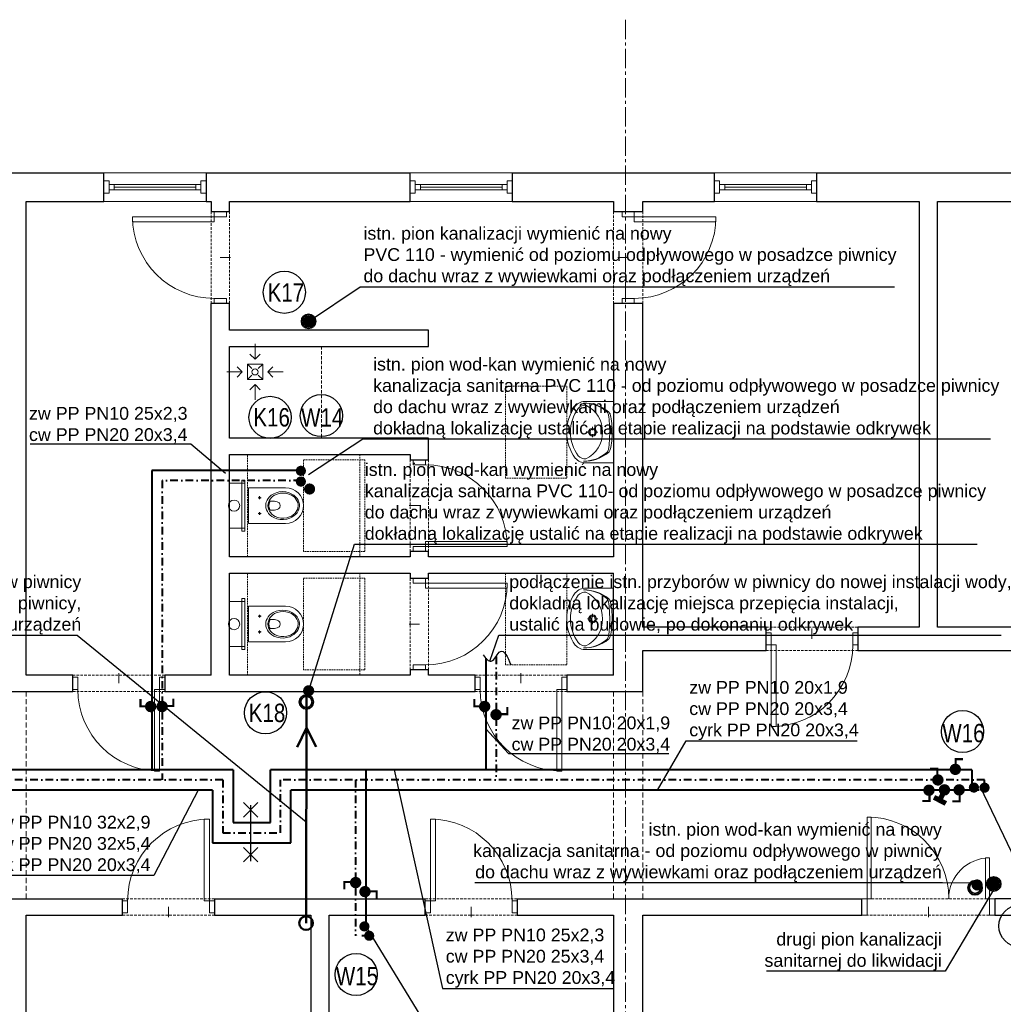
# Model space of a CAD drawing. Header units: millimetres. Extents: x -291747 to 77132, y 46721 to 203932.
# Tile 106 of 110: x 71672 to 72636, y 101167 to 102131. Entities that reach past the tile are written whole.
import ezdxf
from ezdxf.lldxf.tags import DXFTag

# ---------------------------------------------------------------- set-up
doc = ezdxf.new("R2010")
doc.units = ezdxf.units.MM
doc.header["$MEASUREMENT"] = 0
for name, pattern in [('DASHDOT', [1, 0.5, -0.25, 0, -0.25]), ('DIVIDE', [1.25, 0.5, -0.25, 0, -0.25, 0, -0.25]), ('xreff_LSN_szatnie_PW_rzuty_14$0$CENTER2', [28.575, 19.05, -3.175, 3.175, -3.175]), ('xreff_LSN_szatnie_PW_rzuty_14$0$DASHED', [19.05, 12.7, -6.35]), ('xreff_LSN_szatnie_PW_rzuty_14$0$HIDDEN2', [4.7625, 3.175, -1.5875])]:
    doc.linetypes.add(name, pattern=pattern)
doc.layers.get('0').update_dxf_attribs({"lineweight": 9})
doc.layers.get('Defpoints').update_dxf_attribs({"lineweight": 9})
for name, color, linetype, lineweight in [('FL-xref', 250, 'Continuous', 9), ('FL_Ciepła_woda-do odbiorników', 1, 'DASHDOT', 40), ('FL_cyrk nowa', 6, 'CYRK', 40), ('FL_ks_nad posadzka', 12, 'Continuous', 50), ('FL_ks_pod stropem', 190, 'Continuous', 50), ('FL_opisy_kanaliza', 1, 'Continuous', 25), ('FL_opisy_woda', 7, 'Continuous', 25), ('FL_ppoż', 4, 'DIVIDE', 40), ('FL_Zimna_woda-do odbiorników', 5, 'SOLID', 40), ('Kanalizacja', 24, 'Continuous', 35), ('xreff_LSN_szatnie_PW_rzuty_14$0$A drzwi płytowe', 252, 'Continuous', 9), ('xreff_LSN_szatnie_PW_rzuty_14$0$A widok wyżej', 252, 'xreff_LSN_szatnie_PW_rzuty_14$0$DASHED', 9), ('xreff_LSN_szatnie_PW_rzuty_14$0$A wyposazenie sanitarne', 8, 'Continuous', 9), ('xreff_LSN_szatnie_PW_rzuty_14$0$A-Glaz', 8, 'Continuous', 9), ('xreff_LSN_szatnie_PW_rzuty_14$0$A-Wall', 252, 'Continuous', 9), ('xreff_LSN_szatnie_PW_rzuty_14$0$S-Grid-Iden', 8, 'xreff_LSN_szatnie_PW_rzuty_14$0$CENTER2', 9)]:
    doc.layers.add(name, color=color, linetype=linetype, lineweight=lineweight)
doc.styles.add('$RECOVER_150828101252-21', font='txt')
doc.styles.get("Standard").update_dxf_attribs({"font": 'arial.ttf'})
doc.linetypes.add('CYRK', pattern='A,15,-4.6,["S",$RECOVER_150828101252-21,S=2.5,R=90,X=-0.8,Y=-1.3],-1', length=20.6)
tags = doc.linetypes.add('SOLID', pattern=[10, 10, 0]).pattern_tags.tags
tags[6:7] = [DXFTag(74, 4), DXFTag(75, 0), DXFTag(340, '0'), DXFTag(46, 0.0), DXFTag(50, 0.0), DXFTag(44, 0.0), DXFTag(45, 0.0)]
tags[4:5] = [DXFTag(74, 4), DXFTag(75, 0), DXFTag(340, '0'), DXFTag(46, 0.0), DXFTag(50, 0.0), DXFTag(44, 0.0), DXFTag(45, 0.0)]
doc.dimstyles.get("Standard").update_dxf_attribs({"dimtxt": 0.18, "dimasz": 0.18, "dimexe": 0.18, "dimexo": 0.0625, "dimgap": 0.09, "dimtad": 0, "dimtih": 1, "dimtoh": 1, "dimdec": 4, "dimzin": 0, "dimdsep": 46, "dimtxsty": 'Standard', "dimcen": 0.09, "dimadec": 0, "dimazin": 0, "dimtfac": 1, "dimtdec": 4, "dimtofl": 0, "dimtmove": 0, "dimatfit": 3, "dimfxl": 1, "dimtolj": 1, "dimtzin": 0, "dimarcsym": 0})

# ---------------------------------------------------------------- blocks, each defined once
blk = doc.blocks.new('xreff_LSN_szatnie_PW_rzuty_14$0$umywalka 60x45')
at = {"color": 0, "lineweight": -2, "ltscale": 0.15}
for p, q in [((-30, 0), (30, 0)), ((-30, 0), (-30, -26.7)), ((9.45, 0), (-9.45, 0)), ((30, 0), (30, -26.7)), ((-0.01, -15.32), (-0.01, -18.52)), ((-1.86, -20.37), (-5.07, -20.37)), ((-0.01, -22.22), (-0.01, -25.42)), ((5.04, -20.37), (1.84, -20.37))]:
    blk.add_line(p, q, dxfattribs=at)
at = {"ltscale": 0.15}
blk.add_lwpolyline([(-26.31, -26.95, 0.236063), (-23.21, -34.38, 0.329715), (23.21, -34.38, 0.236063), (26.31, -26.95, 0.623035)], format="xyb", close=True, dxfattribs=at)
blk.add_lwpolyline([(-30, -26.7, 0.239105), (-25.52, -37.28, 0.331406), (25.52, -37.28, 0.239105), (30, -26.7)], format="xyb", dxfattribs=at)
at = {"color": 0, "lineweight": -2, "ltscale": 0.15}
for radius in [3.89, 2.78]:
    blk.add_circle((-0.01, -20.37), radius, dxfattribs=at)
for centre, radius, start, end in [((9.28, -28.68), 37.74, 140.66478, 180.90725), ((5.44, -28.88), 33.9, 138.52449, 180.67671), ((-16.21, -9.73), 5, 97.83045, 138.52449), ((-16.04, -7.93), 5, 102.69402, 140.66478), ((-0.64, -76.32), 75.1, 89.48972, 102.69402), ((0.57, -131.79), 128.2, 90.24498, 97.83045), ((0.57, -76.32), 75.1, 77.22851, 90.43281), ((-0.72, -131.79), 128.2, 82.09208, 89.67755), ((16.23, -9.76), 5, 41.39803, 82.09208), ((16.06, -7.95), 5, 39.25775, 77.22851), ((-9.28, -28.67), 37.74, 359.01528, 39.25775), ((-5.45, -28.87), 33.9, 359.24582, 41.39804)]:
    blk.add_arc(centre, radius, start, end, dxfattribs=at)
at = {"layer": 'Defpoints', "linetype": 'xreff_LSN_szatnie_PW_rzuty_14$0$HIDDEN2', "ltscale": 0.5}
blk.add_lwpolyline([(-45, -45.56), (45, -45.56), (45, -105.56), (-45, -105.56)], close=True, dxfattribs=at)
blk = doc.blocks.new('xreff_LSN_szatnie_PW_rzuty_14$0$miska ustepowa')
at = {"ltscale": 0.15}
for points in [[(22, 2.5), (22, 17.5), (-22, 17.5), (-22, 2.5)], [(-25, 2.5), (-25, 5.5), (25, 5.5), (25, 2.5)], [(-22, 2.5), (-22, 5.5), (-25, 5.5), (-25, 2.5)], [(22, 2.5), (22, 5.5), (25, 5.5), (25, 2.5)]]:
    blk.add_lwpolyline(points, close=True, dxfattribs=at)
blk.add_lwpolyline([(-17.5, -37.5), (-17.5, -1), (17.5, -1), (17.5, -37.5, -1)], format="xyb", close=True, dxfattribs=at)
at = {"ltscale": 0.15, "elevation": 0}
for points in [[(-9.15, -12), (-6.35, -12)], [(-7.75, -13.4), (-7.75, -10.6)], [(9.15, -12), (6.35, -12)], [(7.75, -13.4), (7.75, -10.6)]]:
    blk.add_lwpolyline(points, dxfattribs=at)
at = {"ltscale": 0.15}
for points in [[(0, -51, 0), (1.34, -50.92, 0), (3.32, -50.49, 0), (5.23, -49.73, 0), (7.04, -48.64, 0), (8.69, -47.25, 0), (10.14, -45.58, 0), (11.37, -43.66, 0), (12.63, -40.81, 0), (13.42, -37.71, 0), (13.69, -34.5, 0), (13.42, -31.29, 0), (12.63, -28.19, 0), (11.37, -25.34, 0), (10.14, -23.42, 0), (8.69, -21.75, 0), (7.04, -20.36, 0), (5.23, -19.27, 0), (3.32, -18.51, 0), (2, -18.19, 0), (0.67, -18.02, 0), (-0.67, -18.02, 0), (-2, -18.19, 0), (-3.97, -18.73, 0), (-5.85, -19.6, 0), (-7.6, -20.79, 0), (-9.2, -22.28, 0), (-10.58, -24.03, 0), (-11.73, -26.02, 0), (-12.88, -28.95, 0), (-13.54, -32.08, 0), (-13.67, -35.31, 0), (-13.27, -38.5, 0), (-12.36, -41.55, 0), (-11.37, -43.66, 0), (-10.14, -45.58, 0), (-8.69, -47.25, 0), (-7.04, -48.64, 0), (-5.23, -49.73, 0), (-3.32, -50.49, 0), (-2, -50.82, 0), (-0.67, -50.98, 0)], [(0, -49.72, 0), (1.2, -49.65, 0), (2.99, -49.27, 0), (4.7, -48.58, 0), (6.32, -47.6, 0), (7.81, -46.36, 0), (9.12, -44.86, 0), (10.22, -43.14, 0), (11.36, -40.58, 0), (12.06, -37.81, 0), (12.31, -34.93, 0), (12.06, -32.05, 0), (11.36, -29.27, 0), (10.22, -26.71, 0), (9.12, -24.99, 0), (7.81, -23.49, 0), (6.32, -22.25, 0), (4.7, -21.27, 0), (2.99, -20.59, 0), (1.8, -20.3, 0), (0.6, -20.15, 0), (-0.6, -20.15, 0), (-1.8, -20.3, 0), (-3.57, -20.78, 0), (-5.26, -21.57, 0), (-6.84, -22.64, 0), (-8.27, -23.97, 0), (-9.51, -25.54, 0), (-10.55, -27.32, 0), (-11.58, -29.95, 0), (-12.17, -32.76, 0), (-12.29, -35.65, 0), (-11.93, -38.52, 0), (-11.11, -41.25, 0), (-10.22, -43.14, 0), (-9.12, -44.86, 0), (-7.81, -46.36, 0), (-6.32, -47.6, 0), (-4.7, -48.58, 0), (-2.98, -49.27, 0), (-1.8, -49.56, 0), (-0.6, -49.7, 0)]]:
    blk.add_polyline3d(points, close=True, dxfattribs=at)
for points in [[(-3.84, -21.91, 0), (-3.98, -21.98, 0), (-4.1, -22.07, 0), (-4.2, -22.18, 0), (-4.29, -22.3, 0), (-4.36, -22.44, 0), (-4.42, -22.59, 0), (-4.45, -22.76, 0), (-4.46, -22.93, 0)], [(0, -32.03, 0), (-0.57, -31.99, 0), (-1.15, -31.86, 0), (-1.71, -31.64, 0), (-2.26, -31.32, 0), (-2.64, -31.01, 0), (-3, -30.63, 0), (-3.43, -29.99, 0), (-3.79, -29.2, 0), (-4.13, -27.92, 0), (-4.31, -26.66, 0), (-4.42, -25.16, 0), (-4.45, -23.87, 0), (-4.46, -22.93, 0)], [(-3.84, -21.91, 0), (-3.37, -21.72, 0), (-2.9, -21.55, 0), (-2.42, -21.41, 0), (-1.94, -21.29, 0), (-1.46, -21.2, 0), (-0.97, -21.14, 0), (-0.49, -21.1, 0), (0, -21.08, 0)], [(3.84, -21.91, 0), (3.37, -21.72, 0), (2.9, -21.55, 0), (2.42, -21.41, 0), (1.94, -21.29, 0), (1.46, -21.2, 0), (0.97, -21.14, 0), (0.49, -21.1, 0), (0, -21.08, 0)], [(0, -32.03, 0), (0.57, -31.99, 0), (1.15, -31.86, 0), (1.71, -31.64, 0), (2.26, -31.32, 0), (2.64, -31.01, 0), (3, -30.63, 0), (3.43, -29.99, 0), (3.79, -29.2, 0), (4.13, -27.92, 0), (4.31, -26.66, 0), (4.42, -25.16, 0), (4.45, -23.87, 0), (4.46, -22.93, 0)], [(3.84, -21.91, 0), (3.98, -21.98, 0), (4.1, -22.07, 0), (4.2, -22.18, 0), (4.29, -22.3, 0), (4.36, -22.44, 0), (4.42, -22.59, 0), (4.45, -22.76, 0), (4.46, -22.93, 0)]]:
    blk.add_polyline3d(points, dxfattribs=at)
for centre, radius in [((0, 13), 5.5), ((-7.75, -12, 0), 0.75), ((7.75, -12, 0), 0.75)]:
    blk.add_circle(centre, radius, dxfattribs=at)
at = {"layer": 'Defpoints', "linetype": 'xreff_LSN_szatnie_PW_rzuty_14$0$HIDDEN2', "ltscale": 0.5}
for points in [[(-50, 0), (50, 0), (50, -110), (-50, -110)], [(-45, -55), (45, -55), (45, -115), (-45, -115)]]:
    blk.add_lwpolyline(points, close=True, dxfattribs=at)
blk = doc.blocks.new('xreff_LSN_szatnie_PW_rzuty_14$0$kratka podlogowa')
at = {"linetype": 'ByBlock'}
for points in [[(0, 27.5), (0, 12.5)], [(-5, 17.5), (0, 12.5), (5, 17.5)], [(-17.5, 5), (-12.5, 0), (-17.5, -5)], [(-7.5, 7.5), (-3.18, 3.18)], [(3.18, 3.18), (7.5, 7.5)], [(17.5, 5), (12.5, 0), (17.5, -5)], [(-27.5, 0), (-12.5, 0)], [(-7.5, -7.5), (-3.18, -3.18)], [(3.18, -3.18), (7.5, -7.5)], [(27.5, 0), (12.5, 0)], [(-5, -17.5), (0, -12.5), (5, -17.5)], [(0, -27.5), (0, -12.5)]]:
    blk.add_lwpolyline(points, dxfattribs=at)
blk.add_lwpolyline([(-7.5, -7.5), (-7.5, 7.5), (7.5, 7.5), (7.5, -7.5)], close=True, dxfattribs=at)
blk.add_circle((0, 0), 3, dxfattribs=at)
blk = doc.blocks.new('xreff_LSN_szatnie_PW_rzuty_14$0$środek')
blk.add_line((0, 0), (0, -10))
blk = doc.blocks.new('xreff_LSN_szatnie_PW_rzuty_14')
at = {"layer": 'xreff_LSN_szatnie_PW_rzuty_14$0$A drzwi płytowe', "linetype": 'Continuous', "lineweight": 9}
for points in [[(71862.68, 101938.22), (71862.68, 101933.22), (71782.68, 101933.22), (71782.68, 101938.22)], [(72274.18, 101938.22), (72274.18, 101933.22), (72354.18, 101933.22), (72354.18, 101938.22)], [(72069.68, 101615.22), (72069.68, 101620.22), (72149.68, 101620.22), (72149.68, 101615.22)], [(72069.68, 101579.22), (72069.68, 101574.22), (72149.68, 101574.22), (72149.68, 101579.22)], [(72408.18, 101518.72), (72413.18, 101518.72), (72413.18, 101438.72), (72408.18, 101438.72)], [(71809.18, 101475.22), (71804.18, 101475.22), (71804.18, 101395.22), (71809.18, 101395.22)], [(72203.18, 101475.22), (72198.18, 101475.22), (72198.18, 101395.22), (72203.18, 101395.22)], [(71857.93, 101268.22), (71852.93, 101268.22), (71852.93, 101348.22), (71857.93, 101348.22)], [(72074.43, 101268.22), (72079.43, 101268.22), (72079.43, 101348.22), (72074.43, 101348.22)], [(72502.18, 101270.22), (72506.18, 101270.22), (72506.18, 101350.22), (72502.18, 101350.22)], [(72622.18, 101310.22), (72618.18, 101310.22), (72618.18, 101270.22), (72622.18, 101270.22)]]:
    blk.add_lwpolyline(points, close=True, dxfattribs=at)
at = {"layer": 'xreff_LSN_szatnie_PW_rzuty_14$0$A drzwi płytowe', "linetype": 'Continuous', "lineweight": 9, "ltscale": 0.2}
for points in [[(71874.68, 101938.22), (71874.68, 101943.22), (71862.68, 101943.22), (71862.68, 101938.22)], [(72262.18, 101938.22), (72262.18, 101943.22), (72274.18, 101943.22), (72274.18, 101938.22)], [(71874.68, 101858.22), (71874.68, 101853.22), (71862.68, 101853.22), (71862.68, 101858.22)], [(72262.18, 101858.22), (72262.18, 101853.22), (72274.18, 101853.22), (72274.18, 101858.22)], [(72057.68, 101695.22), (72057.68, 101700.22), (72069.68, 101700.22), (72069.68, 101695.22)], [(72057.68, 101615.22), (72057.68, 101610.22), (72069.68, 101610.22), (72069.68, 101615.22)], [(72057.68, 101579.22), (72057.68, 101584.22), (72069.68, 101584.22), (72069.68, 101579.22)], [(72408.18, 101530.72), (72403.18, 101530.72), (72403.18, 101518.72), (72408.18, 101518.72)], [(72488.18, 101530.72), (72493.18, 101530.72), (72493.18, 101518.72), (72488.18, 101518.72)], [(72057.68, 101499.22), (72057.68, 101494.22), (72069.68, 101494.22), (72069.68, 101499.22)], [(71729.18, 101487.22), (71724.18, 101487.22), (71724.18, 101475.22), (71729.18, 101475.22)], [(71809.18, 101487.22), (71814.18, 101487.22), (71814.18, 101475.22), (71809.18, 101475.22)], [(72123.18, 101487.22), (72118.18, 101487.22), (72118.18, 101475.22), (72123.18, 101475.22)], [(72203.18, 101487.22), (72208.18, 101487.22), (72208.18, 101475.22), (72203.18, 101475.22)], [(72502.18, 101254.22), (72497.18, 101254.22), (72497.18, 101270.22), (72502.18, 101270.22)], [(72622.18, 101254.22), (72627.18, 101254.22), (72627.18, 101270.22), (72622.18, 101270.22)], [(71777.93, 101256.22), (71772.93, 101256.22), (71772.93, 101268.22), (71777.93, 101268.22)], [(71857.93, 101256.22), (71862.93, 101256.22), (71862.93, 101268.22), (71857.93, 101268.22)], [(72074.43, 101256.22), (72069.43, 101256.22), (72069.43, 101268.22), (72074.43, 101268.22)], [(72154.43, 101256.22), (72159.43, 101256.22), (72159.43, 101268.22), (72154.43, 101268.22)]]:
    blk.add_lwpolyline(points, close=True, dxfattribs=at)
at = {"layer": 'xreff_LSN_szatnie_PW_rzuty_14$0$A drzwi płytowe', "linetype": 'Continuous', "lineweight": 9, "ltscale": 0.2, "extrusion": (0, 0, -1)}
for centre, radius, start, end in [((-71862.68, 101938.22), 80, 270, 0), ((-72069.68, 101615.22), 80, 90, 180), ((-72408.18, 101518.72), 80, 180, 270), ((-71857.93, 101268.22), 80, 0, 90), ((-72622.18, 101270.22), 40, 0, 90)]:
    blk.add_arc(centre, radius, start, end, dxfattribs=at)
at = {"layer": 'xreff_LSN_szatnie_PW_rzuty_14$0$A drzwi płytowe', "linetype": 'Continuous', "lineweight": 9, "ltscale": 0.2}
for centre, start, end in [((72274.18, 101938.22), 270, 0), ((72069.68, 101579.22), 270, 0), ((71809.18, 101475.22), 180, 270), ((72203.18, 101475.22), 180, 270), ((72074.43, 101268.22), 0, 90), ((72502.18, 101270.22), 0, 90)]:
    blk.add_arc(centre, 80, start, end, dxfattribs=at)
at = {"layer": 'xreff_LSN_szatnie_PW_rzuty_14$0$A widok wyżej', "linetype": 'xreff_LSN_szatnie_PW_rzuty_14$0$DASHED', "lineweight": 9, "ltscale": 0.2}
for p, q in [((71854.68, 101981.22), (71754.68, 101981.22)), ((72154.68, 101981.22), (72054.68, 101981.22)), ((72452.68, 101981.22), (72352.68, 101981.22)), ((71754.68, 101953.22), (71854.68, 101953.22)), ((72054.68, 101953.22), (72154.68, 101953.22)), ((72352.68, 101953.22), (72452.68, 101953.22)), ((71859.68, 101943.22), (71859.68, 101853.22)), ((71877.68, 101853.22), (71877.68, 101943.22)), ((72253.68, 101943.22), (72253.68, 101853.22)), ((72282.68, 101853.22), (72282.68, 101943.22)), ((72054.68, 101700.22), (72054.68, 101610.22)), ((72072.68, 101610.22), (72072.68, 101700.22)), ((72054.68, 101584.22), (72054.68, 101494.22)), ((72072.68, 101494.22), (72072.68, 101584.22)), ((72493.18, 101536.22), (72403.18, 101536.22)), ((72403.18, 101513.22), (72493.18, 101513.22)), ((71814.18, 101489.22), (71724.18, 101489.22)), ((72208.18, 101489.22), (72118.18, 101489.22)), ((71724.18, 101473.22), (71814.18, 101473.22)), ((72118.18, 101473.22), (72208.18, 101473.22)), ((71862.93, 101270.22), (71772.93, 101270.22)), ((72159.43, 101270.22), (72069.43, 101270.22)), ((72627.18, 101270.22), (72497.18, 101270.22)), ((71772.93, 101254.22), (71862.93, 101254.22)), ((72069.43, 101254.22), (72159.43, 101254.22)), ((72497.18, 101254.22), (72627.18, 101254.22))]:
    blk.add_line(p, q, dxfattribs=at)
at = {"layer": 'xreff_LSN_szatnie_PW_rzuty_14$0$A widok wyżej', "ltscale": 0.4}
for points in [[(71678.68, 101270.22), (71678.68, 101473.22)], [(72253.68, 101270.22), (72253.68, 101473.22)], [(72282.68, 101270.22), (72282.68, 101473.22)]]:
    blk.add_lwpolyline(points, dxfattribs=at)
at = {"layer": 'xreff_LSN_szatnie_PW_rzuty_14$0$A wyposazenie sanitarne', "linetype": 'xreff_LSN_szatnie_PW_rzuty_14$0$HIDDEN2'}
blk.add_lwpolyline([(71877.68, 101811.22), (71967.68, 101811.22), (71967.68, 101721.22), (71877.68, 101721.22)], close=True, dxfattribs=at)
at = {"layer": 'xreff_LSN_szatnie_PW_rzuty_14$0$A-Glaz', "linetype": 'Continuous', "lineweight": 9}
for p, q in [((71854.68, 101981.22), (71754.68, 101981.22)), ((72154.68, 101981.22), (72054.68, 101981.22)), ((72452.68, 101981.22), (72352.68, 101981.22)), ((71764.68, 101964.72), (71764.68, 101969.72)), ((71844.68, 101967.22), (71764.68, 101967.22)), ((71844.68, 101964.72), (71844.68, 101969.72)), ((72064.68, 101964.72), (72064.68, 101969.72)), ((72144.68, 101967.22), (72064.68, 101967.22)), ((72144.68, 101964.72), (72144.68, 101969.72)), ((72362.68, 101964.72), (72362.68, 101969.72)), ((72442.68, 101967.22), (72362.68, 101967.22)), ((72442.68, 101964.72), (72442.68, 101969.72)), ((71854.68, 101953.22), (71754.68, 101953.22)), ((72154.68, 101953.22), (72054.68, 101953.22)), ((72452.68, 101953.22), (72352.68, 101953.22))]:
    blk.add_line(p, q, dxfattribs=at)
for points in [[(71759.68, 101973.22), (71754.68, 101973.22), (71754.68, 101961.22), (71759.68, 101961.22)], [(71849.68, 101964.72), (71849.68, 101969.72), (71759.68, 101969.72), (71759.68, 101964.72)], [(71849.68, 101973.22), (71854.68, 101973.22), (71854.68, 101961.22), (71849.68, 101961.22)], [(72059.68, 101973.22), (72054.68, 101973.22), (72054.68, 101961.22), (72059.68, 101961.22)], [(72149.68, 101964.72), (72149.68, 101969.72), (72059.68, 101969.72), (72059.68, 101964.72)], [(72149.68, 101973.22), (72154.68, 101973.22), (72154.68, 101961.22), (72149.68, 101961.22)], [(72357.68, 101973.22), (72352.68, 101973.22), (72352.68, 101961.22), (72357.68, 101961.22)], [(72447.68, 101964.72), (72447.68, 101969.72), (72357.68, 101969.72), (72357.68, 101964.72)], [(72447.68, 101973.22), (72452.68, 101973.22), (72452.68, 101961.22), (72447.68, 101961.22)]]:
    blk.add_lwpolyline(points, close=True, dxfattribs=at)
at = {"layer": 'xreff_LSN_szatnie_PW_rzuty_14$0$A-Wall', "linetype": 'Continuous', "lineweight": 25}
for p, q in [((71256.68, 101981.22), (71754.68, 101981.22)), ((71754.68, 101953.22), (71754.68, 101981.22)), ((71854.68, 101981.22), (72054.68, 101981.22)), ((71854.68, 101981.22), (71854.68, 101953.22)), ((72054.68, 101953.22), (72054.68, 101981.22)), ((72154.68, 101981.22), (72352.68, 101981.22)), ((72154.68, 101981.22), (72154.68, 101953.22)), ((72352.68, 101953.22), (72352.68, 101981.22)), ((72452.68, 101981.22), (72650.68, 101981.22)), ((72452.68, 101981.22), (72452.68, 101953.22)), ((71678.68, 101953.22), (71754.68, 101953.22)), ((71678.68, 101489.22), (71678.68, 101953.22)), ((71854.68, 101953.22), (71859.68, 101953.22)), ((71859.68, 101953.22), (71859.68, 101943.22)), ((71877.68, 101953.22), (72054.68, 101953.22)), ((71877.68, 101943.22), (71877.68, 101953.22)), ((72154.68, 101953.22), (72253.68, 101953.22)), ((72253.68, 101953.22), (72253.68, 101943.22)), ((72282.68, 101953.22), (72352.68, 101953.22)), ((72282.68, 101943.22), (72282.68, 101953.22)), ((72452.68, 101953.22), (72553.18, 101953.22)), ((72553.18, 101953.22), (72553.18, 101536.22)), ((72571.18, 101953.22), (72650.68, 101953.22)), ((72571.18, 101536.22), (72571.18, 101953.22)), ((71859.68, 101943.22), (71877.68, 101943.22)), ((72253.68, 101943.22), (72282.68, 101943.22)), ((71859.68, 101489.22), (71859.68, 101853.22)), ((71877.68, 101853.22), (71859.68, 101853.22)), ((71877.68, 101827.22), (71877.68, 101853.22)), ((72282.68, 101853.22), (72253.68, 101853.22)), ((72253.68, 101853.22), (72253.68, 101605.22)), ((72282.68, 101536.22), (72282.68, 101853.22)), ((72072.68, 101827.22), (71877.68, 101827.22)), ((72072.68, 101811.22), (72072.68, 101827.22)), ((71877.68, 101721.22), (71877.68, 101811.22)), ((71877.68, 101811.22), (72072.68, 101811.22)), ((72072.68, 101721.22), (71877.68, 101721.22)), ((72072.68, 101700.22), (72072.68, 101721.22)), ((71877.68, 101605.22), (71877.68, 101705.22)), ((71877.68, 101705.22), (72054.68, 101705.22)), ((72054.68, 101705.22), (72054.68, 101700.22)), ((72054.68, 101700.22), (72072.68, 101700.22)), ((72072.68, 101610.22), (72054.68, 101610.22)), ((72054.68, 101610.22), (72054.68, 101605.22)), ((72072.68, 101605.22), (72072.68, 101610.22)), ((72054.68, 101605.22), (71877.68, 101605.22)), ((72253.68, 101605.22), (72072.68, 101605.22)), ((71877.68, 101489.22), (71877.68, 101589.22)), ((71877.68, 101589.22), (72054.68, 101589.22)), ((72054.68, 101589.22), (72054.68, 101584.22)), ((72072.68, 101584.22), (72072.68, 101589.22)), ((72072.68, 101589.22), (72253.68, 101589.22)), ((72253.68, 101489.22), (72253.68, 101589.22)), ((72054.68, 101584.22), (72072.68, 101584.22)), ((72403.18, 101536.22), (72282.68, 101536.22)), ((72403.18, 101513.22), (72403.18, 101536.22)), ((72553.18, 101536.22), (72493.18, 101536.22)), ((72493.18, 101536.22), (72493.18, 101513.22)), ((72691.68, 101536.22), (72571.18, 101536.22)), ((72282.68, 101473.22), (72282.68, 101513.22)), ((72282.68, 101513.22), (72403.18, 101513.22)), ((72493.18, 101513.22), (72691.68, 101513.22)), ((72072.68, 101494.22), (72054.68, 101494.22)), ((72054.68, 101494.22), (72054.68, 101489.22)), ((72072.68, 101489.22), (72072.68, 101494.22)), ((71724.18, 101489.22), (71678.68, 101489.22)), ((71724.18, 101473.22), (71724.18, 101489.22)), ((71859.68, 101489.22), (71814.18, 101489.22)), ((71814.18, 101489.22), (71814.18, 101473.22)), ((72054.68, 101489.22), (71877.68, 101489.22)), ((72118.18, 101489.22), (72072.68, 101489.22)), ((72118.18, 101473.22), (72118.18, 101489.22)), ((72253.68, 101489.22), (72208.18, 101489.22)), ((72208.18, 101489.22), (72208.18, 101473.22)), ((71652.68, 101473.22), (71724.18, 101473.22)), ((71814.18, 101473.22), (72118.18, 101473.22)), ((72208.18, 101473.22), (72282.68, 101473.22)), ((71577.18, 101270.22), (71772.93, 101270.22)), ((71772.93, 101254.22), (71772.93, 101270.22)), ((71862.93, 101270.22), (72069.43, 101270.22)), ((71862.93, 101270.22), (71862.93, 101254.22)), ((72069.43, 101254.22), (72069.43, 101270.22)), ((72159.43, 101270.22), (72497.18, 101270.22)), ((72159.43, 101270.22), (72159.43, 101254.22)), ((72497.18, 101254.22), (72497.18, 101270.22)), ((72841.68, 101270.22), (72627.18, 101270.22)), ((72627.18, 101270.22), (72627.18, 101254.22)), ((71678.68, 101254.22), (71772.93, 101254.22)), ((71678.68, 100717.22), (71678.68, 101254.22)), ((71862.93, 101254.22), (71957.18, 101254.22)), ((71957.18, 101254.22), (71957.18, 100717.22)), ((71975.18, 101254.22), (72069.43, 101254.22)), ((71975.18, 100717.22), (71975.18, 101254.22)), ((72159.43, 101254.22), (72253.68, 101254.22)), ((72253.68, 101254.22), (72253.68, 100717.22)), ((72282.68, 101254.22), (72497.18, 101254.22)), ((72282.68, 100717.22), (72282.68, 101254.22)), ((72627.18, 101254.22), (72841.68, 101254.22))]:
    blk.add_line(p, q, dxfattribs=at)
at = {"layer": 'xreff_LSN_szatnie_PW_rzuty_14$0$S-Grid-Iden'}
blk.add_lwpolyline([(72265.68, 102131.22), (72265.68, 100539.22)], dxfattribs=at)
at = {"layer": 'xreff_LSN_szatnie_PW_rzuty_14$0$A drzwi płytowe', "linetype": 'Continuous', "lineweight": 9, "ltscale": 0.2, "extrusion": (0, 0, -1), "zscale": -1}
for p, rotation in [((-71868.68, 101898.22), 270), ((-72063.68, 101655.22), 90), ((-72448.18, 101524.72), 180)]:
    blk.add_blockref('xreff_LSN_szatnie_PW_rzuty_14$0$środek', p, dxfattribs=dict(at, rotation=rotation))
at = {"layer": 'xreff_LSN_szatnie_PW_rzuty_14$0$A drzwi płytowe', "linetype": 'Continuous', "lineweight": 9, "ltscale": 0.2}
for p, rotation in [((72268.18, 101898.22), 270), ((72063.68, 101539.22), 270), ((71769.18, 101481.22), 180), ((72163.18, 101481.22), 180)]:
    blk.add_blockref('xreff_LSN_szatnie_PW_rzuty_14$0$środek', p, dxfattribs=dict(at, rotation=rotation))
at = {"layer": 'xreff_LSN_szatnie_PW_rzuty_14$0$A drzwi płytowe', "linetype": 'Continuous', "lineweight": 9, "ltscale": 0.2, "extrusion": (0, 0, -1), "zscale": -1}
blk.add_blockref('xreff_LSN_szatnie_PW_rzuty_14$0$środek', (-71817.93, 101262.22), dxfattribs=at)
at = {"layer": 'xreff_LSN_szatnie_PW_rzuty_14$0$A drzwi płytowe', "linetype": 'Continuous', "lineweight": 9, "ltscale": 0.2}
for p in [(72114.43, 101262.22), (72562.18, 101262.22)]:
    blk.add_blockref('xreff_LSN_szatnie_PW_rzuty_14$0$środek', p, dxfattribs=at)
at = {"layer": 'xreff_LSN_szatnie_PW_rzuty_14$0$A wyposazenie sanitarne'}
blk.add_blockref('xreff_LSN_szatnie_PW_rzuty_14$0$kratka podlogowa', (71902.68, 101786.22), dxfattribs=at)
for name, p, rotation in [('xreff_LSN_szatnie_PW_rzuty_14$0$umywalka 60x45', (72253.68, 101727.22), 270), ('xreff_LSN_szatnie_PW_rzuty_14$0$miska ustepowa', (71895.18, 101655.22), 90), ('xreff_LSN_szatnie_PW_rzuty_14$0$miska ustepowa', (71895.18, 101539.22), 90), ('xreff_LSN_szatnie_PW_rzuty_14$0$umywalka 60x45', (72253.68, 101544.22), 270)]:
    blk.add_blockref(name, p, dxfattribs=dict(at, rotation=rotation))
blk = doc.blocks.new('pion ks')
at = {"layer": 'Kanalizacja'}
for radius in [70, 55]:
    blk.add_circle((44913.3, -92262.8), radius, dxfattribs=at)
blk = doc.blocks.new('A$C69789441')
at = {"layer": 'Kanalizacja'}
for p in [(20.9, 103447.9), (0, 99720), (6549.6, 97899.4), (6732.4, 97937.1)]:
    blk.add_blockref('pion ks', p, dxfattribs=at)

msp = doc.modelspace()

# ---------------------------------------------------------------- block references
at = {"layer": 'FL-xref'}
msp.add_blockref('xreff_LSN_szatnie_PW_rzuty_14', (0, 0), dxfattribs=at)

# ---------------------------------------------------------------- next in the draw order: hatches: boundary and pattern name
at = {"layer": 'FL_Ciepła_woda-do odbiorników', "ltscale": 15}
for points in [[(71947.16, 101673.83, 1), (71947.93, 101683.8, 1)], [(71811.67, 101452.82, -1), (71811.67, 101464.07, -1)], [(72138.77, 101444.82, -1), (72138.77, 101456.07, -1)], [(72577.14, 101386.5, -1), (72565.89, 101386.5, -1)], [(72622.21, 101378.57, 1), (72612.24, 101379.35, 1)], [(72001.21, 101280.38, -1), (72001.21, 101291.63, -1)], [(72014.14, 101228.92, 1), (72014.92, 101238.89, 1)]]:
    msp.add_hatch(color=256, dxfattribs=at).paths.add_polyline_path(points)
at = {"layer": 'FL_cyrk nowa', "ltscale": 3}
for points in [[(72557.15, 101376.44, -1), (72568.4, 101376.44, -1)], [(72572.31, 101376.79, -1), (72583.56, 101376.79, -1)], [(72586.7, 101376.79, -1), (72597.95, 101376.79, -1)]]:
    msp.add_hatch(color=256, dxfattribs=at).paths.add_polyline_path(points)
at = {"layer": 'FL_ks_nad posadzka'}
for points in [[(71955.5, 101841.39, 1), (71955.5, 101830.39, 1)], [(71956.11, 101676.99, 1), (71956.11, 101665.99, 1)], [(71955.18, 101479.38, 1), (71955.18, 101468.38, 1)], [(72626.65, 101290.3, 1), (72626.65, 101279.3, 1)], [(72609.94, 101289.16, 1), (72609.94, 101278.16, 1)]]:
    msp.add_hatch(color=256, dxfattribs=at).paths.add_polyline_path(points)
at = {"layer": 'FL_Zimna_woda-do odbiorników'}
for points in [[(71947.22, 101684.3, 1), (71948, 101694.27, 1)], [(71806.11, 101458.42, 1), (71794.86, 101458.42, 1)], [(72133.21, 101458.42, 1), (72121.96, 101458.42, 1)], [(72588.6, 101391.26, 1), (72588.6, 101402.51, 1)], [(72611.75, 101378.64, 1), (72601.78, 101379.41, 1)], [(72016.02, 101277.11, 1), (72004.77, 101277.11, 1)], [(72009.45, 101238.02, 1), (72010.23, 101247.99, 1)]]:
    msp.add_hatch(color=256, dxfattribs=at).paths.add_polyline_path(points)

# ---------------------------------------------------------------- next in the draw order: linework, layer by layer
at = {"layer": 'FL_Ciepła_woda-do odbiorników', "ltscale": 15}
for p, q in [((71947.93, 101679.73), (71811.64, 101679.73)), ((71811.64, 101679.73), (71811.64, 101386.48)), ((72138.74, 101507.4), (72138.74, 101386.48)), ((71871.11, 101386.48), (70962.05, 101386.48)), ((71871.11, 101386.48), (71871.11, 101334.77)), ((72617.21, 101386.48), (71927.79, 101386.48)), ((71927.79, 101334.77), (71927.79, 101386.48)), ((72001.19, 101386.48), (72001.19, 101233.82)), ((72617.21, 101379.17), (72617.21, 101386.48)), ((71871.11, 101334.77), (71927.79, 101334.77)), ((72014.7, 101233.82), (72001.19, 101233.82))]:
    msp.add_line(p, q, dxfattribs=at)
at = {"layer": 'FL_Ciepła_woda-do odbiorników', "ltscale": 15, "const_width": 2}
for points in [[(71811.64, 101458.96), (71822.78, 101458.96), (71822.78, 101466.06)], [(72138.74, 101450.96), (72149.88, 101450.96), (72149.88, 101458.06)], [(72571, 101386.48), (72571, 101397.61), (72563.9, 101397.61)], [(72001.19, 101286.51), (71990.05, 101286.51), (71990.05, 101279.4)]]:
    msp.add_lwpolyline(points, dxfattribs=at)
at = {"layer": 'FL_cyrk nowa', "ltscale": 3}
for p, q in [((71861.11, 101376.48), (70972.05, 101376.48)), ((71861.11, 101376.48), (71861.11, 101324.77)), ((72611.88, 101376.48), (71937.79, 101376.48)), ((71937.79, 101324.77), (71937.79, 101376.48)), ((71861.11, 101324.77), (71937.79, 101324.77))]:
    msp.add_line(p, q, dxfattribs=at)
for points, const_width in [([(72563.28, 101377.17), (72563.28, 101366.03), (72556.17, 101366.03)], 2), ([(72578.77, 101377.3), (72573.06, 101366.48)], 5), ([(72592.83, 101376.82), (72592.83, 101365.68), (72585.72, 101365.68)], 2), ([(72567.75, 101369.51), (72579.31, 101363.46)], 5)]:
    msp.add_lwpolyline(points, dxfattribs=dict(at, const_width=const_width))
at = {"layer": 'FL_ks_pod stropem'}
for p, q in [((71953.01, 101469.94), (71952.64, 101246.29)), ((71952.96, 101437.5), (71944, 101418.5)), ((71952.96, 101437.5), (71962.5, 101419))]:
    msp.add_line(p, q, dxfattribs=at)
msp.add_circle((71952.64, 101246.29), 6.71, dxfattribs=at)
at = {"layer": 'FL_opisy_kanaliza'}
for centre in [(71931.4, 101864.21), (71917.4, 101741.71), (71912.9, 101452.21), (72651.9, 101243.43)]:
    msp.add_circle(centre, 20.64, dxfattribs=at)
at = {"layer": 'FL_opisy_woda'}
for p, q in [((71891.24, 101364.35), (71905.38, 101350.2)), ((71905.38, 101364.35), (71891.24, 101350.2)), ((71898.31, 101361.66), (71898.31, 101306.81)), ((71891.24, 101320.35), (71905.38, 101306.21)), ((71905.38, 101320.35), (71891.24, 101306.21))]:
    msp.add_line(p, q, dxfattribs=at)
for centre in [(71967.69, 101743.42), (72595.69, 101433.92), (72001.69, 101195.92)]:
    msp.add_circle(centre, 20.64, dxfattribs=at)
msp.add_spline([(72126.05, 101508.95), (72134.05, 101502.83), (72143, 101512.48), (72153.35, 101499.3)], degree=3, dxfattribs=at)
at = {"layer": 'FL_Zimna_woda-do odbiorników'}
for p, q in [((71947.93, 101689.73), (71801.64, 101689.73)), ((71801.64, 101689.73), (71801.64, 101396.48)), ((72128.74, 101505.8), (72128.74, 101396.48)), ((71881.11, 101396.48), (71305.46, 101396.48)), ((71881.11, 101396.48), (71881.11, 101344.77)), ((72604.79, 101396.48), (71917.79, 101396.48)), ((71917.79, 101344.77), (71917.79, 101396.48)), ((72011.08, 101396.48), (72011.08, 101243.04)), ((72604.79, 101396.48), (72604.79, 101379.42)), ((71881.11, 101344.77), (71917.79, 101344.77))]:
    msp.add_line(p, q, dxfattribs=at)
at = {"layer": 'FL_Zimna_woda-do odbiorników', "const_width": 2}
for points in [[(71801.64, 101458.71), (71790.51, 101458.71), (71790.51, 101465.82)], [(72128.74, 101458.71), (72117.61, 101458.71), (72117.61, 101465.82)], [(72588.89, 101395.73), (72588.89, 101406.86), (72596, 101406.86)], [(72010.61, 101277.4), (72021.75, 101277.4), (72021.75, 101270.29)]]:
    msp.add_lwpolyline(points, dxfattribs=at)

# ---------------------------------------------------------------- next in the draw order: block references
at = {"layer": 'FL_ppoż', "xscale": 0.1, "yscale": 0.1, "zscale": 0.1}
msp.add_blockref('A$C69789441', (67461.68, 100717.22), dxfattribs=at)

# ---------------------------------------------------------------- next in the draw order: texts
at = {"layer": 'FL_opisy_kanaliza', "char_height": 18, "attachment_point": 7}
for s, insert in [('\\W0.8;K17', (71915.05, 101854.98)), ('\\W0.8;K16', (71901.05, 101732.48)), ('\\W0.8;K18', (71896.55, 101442.98))]:
    msp.add_mtext(s, dxfattribs=dict(at, insert=insert))
at = {"layer": 'FL_opisy_woda'}
for s, insert, char_height, attachment_point in [('istn. pion kanalizacji wymienić na nowy\\PPVC 110 - wymienić od poziomu odpływowego w posadzce piwnicy\\Pdo dachu wraz z wywiewkami oraz podłączeniem urządzeń', (72008.86, 101870.27), 12.5, 7), ('istn. pion wod-kan wymienić na nowy\\Pkanalizacja sanitarna PVC 110 - od poziomu odpływowego w posadzce piwnicy\\Pdo dachu wraz z wywiewkami oraz podłączeniem urządzeń\\Pdokładną lokalizację ustalić na etapie realizacji na podstawie odkrywek\\P', (72018.33, 101721.22), 12.5, 7), ('\\Pzw PP PN10 25x2,3\\Pcw PP PN20 20x3,4', (71836.58, 101716.21), 12.5, 9), ('\\W0.8;W14', (71947.84, 101732.69), 18, 7), ('istn. pion wod-kan wymienić na nowy\\Pkanalizacja sanitarna PVC 110- od poziomu odpływowego w posadzce piwnicy\\Pdo dachu wraz z wywiewkami oraz podłączeniem urządzeń\\Pdokładną lokalizację ustalić na etapie realizacji na podstawie odkrywek\\P', (72010.18, 101618), 12.5, 7), ('\\Pprowadzić pod stropem piwnic i wpiąć do istn. pionu ks75 w piwnicy\\Ppion wymienić na nowy od poziomu odpływowego w posadzce piwnicy, \\Pdo dachu wraz z wywiewkami oraz podłączeniem urządzeń ', (71732.5, 101529), 12.5, 9), ('podłączenie istn. przyborów w piwnicy do nowej instalacji wody,\\Pdokladną lokalizację miejsca przepięcia instalacji, \\Pustalić na budowie, po dokonaniu odkrywek', (72151.68, 101529), 12.5, 7), (' \\Pzw PP PN10 20x1,9\\Pcw PP PN20 20x3,4\\Pcyrk PP PN20 20x3,4 ', (72328, 101425.5), 12.5, 7), (' \\Pzw PP PN10 20x1,9\\Pcw PP PN20 20x3,4 ', (72154, 101413), 12.5, 7), ('\\W0.8;W16', (72575.84, 101423.19), 18, 7), (' \\Pzw PP PN10 32x2,9\\Pcw PP PN20 32x5,4\\Pcyrk PP PN20 20x3,4 ', (71800.3, 101293.5), 12.5, 9), ('istn. pion wod-kan wymienić na nowy \\Pkanalizacja sanitarna - od poziomu odpływowego w piwnicy\\Pdo dachu wraz z wywiewkami oraz podłączeniem urządzeń', (72575.37, 101286.4), 12.5, 9), (' \\Pzw PP PN10 25x2,3\\Pcw PP PN20 25x3,4\\Pcyrk PP PN20 20x3,4 ', (72089.5, 101183), 12.5, 7), ('drugi pion kanalizacji \\Psanitarnej do likwidacji', (72575.37, 101199.71), 12.5, 9), ('\\W0.8;W15', (71981.84, 101185.19), 18, 7)]:
    msp.add_mtext(s, dxfattribs=dict(at, insert=insert, char_height=char_height, attachment_point=attachment_point))

# ---------------------------------------------------------------- next in the draw order: leaders
at = {"layer": 'FL_opisy_woda', "annotation_type": 0, "has_hookline": 1}
for points, hookline_direction, text_width in [([(71955.11, 101835.74), (72005.73, 101869.64), (72008.23, 101869.64)], 0, 520.19), ([(71873.88, 101686.75), (71839.71, 101715.59), (71837.21, 101715.59)], 1, 154.04), ([(71955.11, 101685.72), (72008.23, 101720.63), (72010.73, 101720.63)], 0, 611.55), ([(71955, 101473.22), (72000.09, 101617.41), (72002.59, 101617.41)], 0, 606.7), ([(71952.81, 101345.22), (71728.53, 101527.98), (71726.03, 101527.98)], 1, 546.15), ([(72132.59, 101502.91), (72141.59, 101528.41), (72144.09, 101528.41)], 0, 488.93), ([(72128.74, 101436.5), (72150.88, 101412.38), (72153.38, 101412.38)], 0, 154.06), ([(72297, 101376.48), (72324.88, 101424.88), (72327.38, 101424.88)], 0, 164.3), ([(72039, 101396.48), (72086.38, 101182.38), (72088.88, 101182.38)], 0, 164.3), ([(71847.2, 101377.09), (71803.43, 101292.88), (71800.93, 101292.88)], 1, 164.3), ([(72612.54, 101380.29), (72647.26, 101308.42), (72649.76, 101308.42)], 0, 545.44), ([(72611.17, 101285.35), (72575.99, 101285.77)], 1, 457.35), ([(72628.15, 101282.76), (72578.49, 101199.08), (72575.99, 101199.08)], 1, 171.85), ([(71376.68, 101245.33), (71436.22, 101021.32), (71438.72, 101021.32)], 0, 616.21), ([(72011.08, 101243.04), (72112.76, 101077.61), (72115.26, 101077.61)], 0, 256.76)]:
    msp.add_leader(points, dimstyle='Standard', override={"dimtxt": 2.5, "dimasz": 2.5, "dimexe": 1.25, "dimexo": 0.625, "dimgap": 0.625, "dimtad": 1, "dimtih": 0, "dimtoh": 0, "dimdec": 2, "dimzin": 8, "dimdsep": 44, "dimcen": 2.5, "dimtdec": 2, "dimtofl": 1, "dimldrblk": 'None', "dimtolj": 0, "dimtzin": 8}, dxfattribs=dict(at, hookline_direction=hookline_direction, text_width=text_width))

doc.saveas('drawing.dxf')
